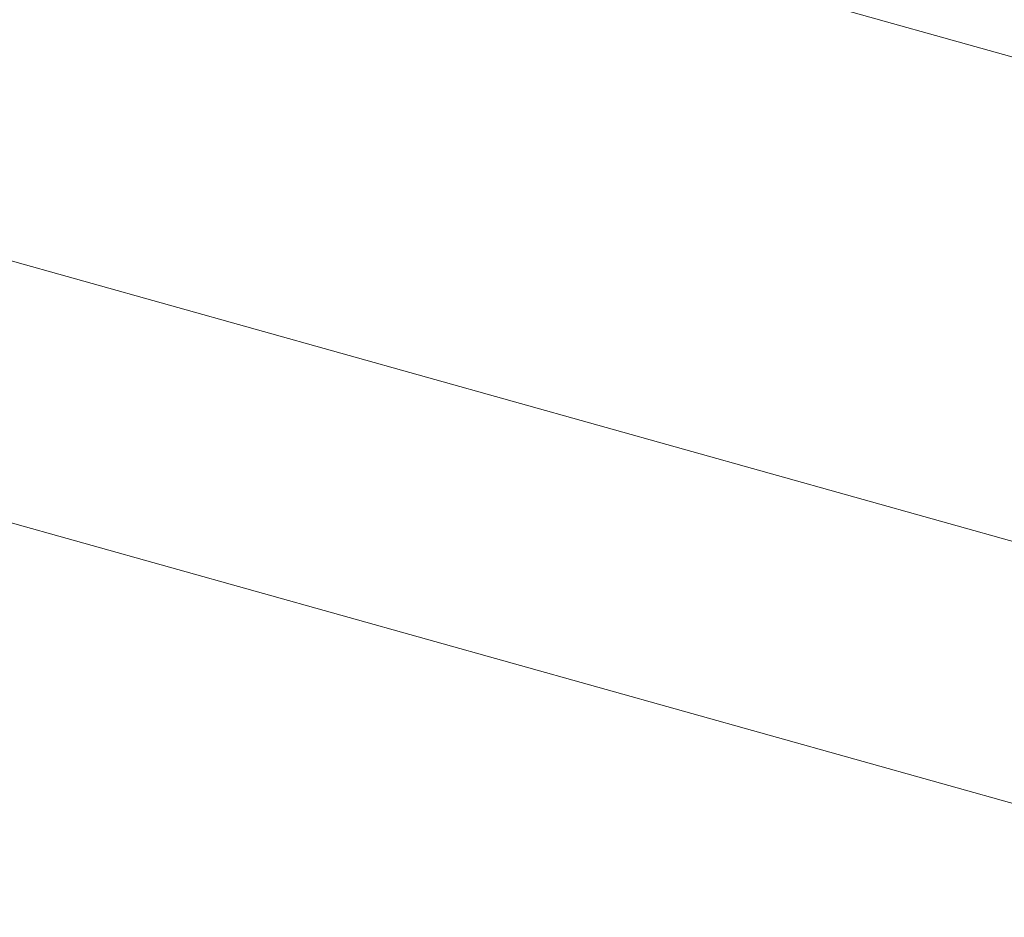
# Model space of a CAD drawing. Header units: metres. Extents: x -5203299 to 2078834, y 245743 to 5816291.
# Tile 47 of 256: x 366324.642 to 366325.225, y 5814084.797 to 5814085.329. Entities that reach past the tile are written whole.
import ezdxf

# ---------------------------------------------------------------- set-up
doc = ezdxf.new("R2010")
doc.units = ezdxf.units.M
doc.header["$LTSCALE"] = 0.5
doc.layers.add('30 -39 Baustelle- Fläche', color=7, linetype='Continuous', lineweight=15)
doc.layers.add('Keine', color=7, linetype='Continuous', lineweight=9)
doc.layers.add('99.04_Ausf Ketziner Str-S-Markierung-Hilfslinien', color=6, linetype='Continuous', lineweight=25, true_color=0xff00ff)

# ---------------------------------------------------------------- blocks, each defined once
blk = doc.blocks.new('_23-07-06_Massenplan_TB_Weiterführende Schule (3D)')
at = {"layer": '99.04_Ausf Ketziner Str-S-Markierung-Hilfslinien', "flags": 128}
blk.add_lwpolyline([(-54.25914, -184.1968), (-129.67642, -159.49642), (-220.34792, -129.80002, 0.015174), (-238.00456, -124.60479), (-239.79263, -124.13712, 0.009438), (-254.46345, -120.59447), (-254.46345, -120.59447, -0.009438), (-269.14822, -117.04845), (-269.14822, -117.04845), (-274.70369, -115.59544)], format="xyb", dxfattribs=at)
blk = doc.blocks.new('Gruppe-12208')
at = {"layer": 'Keine', "color": 7, "flags": 128}
blk.add_lwpolyline([(-271.21406, -118.50024), (-270.89679, -117.36728, -0.414214), (-270.77543, -117.29902), (-257.87847, -120.91069, -0.414214), (-257.81021, -121.03205), (-258.12748, -122.16501), (-258.44476, -123.29796, -0.414214), (-258.56612, -123.36622), (-271.46307, -119.75456, -0.414214), (-271.53133, -119.6332), (-271.21406, -118.50024)], format="xyb", dxfattribs=at)
for points in [[(-258.65591, -122.89855), (-270.98841, -119.44495)], [(-258.73046, -123.16476), (-271.06296, -119.71117)]]:
    blk.add_lwpolyline(points, dxfattribs=at)
blk = doc.blocks.new('Gruppe-12226')
at = {"layer": 'Keine', "color": 7}
blk.add_blockref('Gruppe-12208', (0, 0), dxfattribs=at)
blk = doc.blocks.new('Gruppe-12239')
at = {"layer": 'Keine', "color": 7}
blk.add_blockref('Gruppe-12226', (0, 0), dxfattribs=at)
blk = doc.blocks.new('Gruppe-12241')
at = {"layer": 'Keine', "color": 7}
blk.add_blockref('Gruppe-12239', (0, 0), dxfattribs=at)
blk = doc.blocks.new('Gruppe-12242')
at = {"layer": 'Keine', "color": 7}
blk.add_blockref('Gruppe-12241', (0, 0), dxfattribs=at)
blk = doc.blocks.new('_BE Phase 5 (3D)')
at = {"layer": '30 -39 Baustelle- Fläche', "color": 7}
blk.add_blockref('Gruppe-12242', (0, 0), dxfattribs=at)

msp = doc.modelspace()

# ---------------------------------------------------------------- block references
at = {"layer": 'Keine', "color": 1}
msp.add_blockref('_23-07-06_Massenplan_TB_Weiterführende Schule (3D)', (366592.80349, 5814205.70793), dxfattribs=at)

# ---------------------------------------------------------------- next in the draw order: block references
msp.add_blockref('_BE Phase 5 (3D)', (366592.80349, 5814205.70793), dxfattribs=at)

doc.saveas('drawing.dxf')
